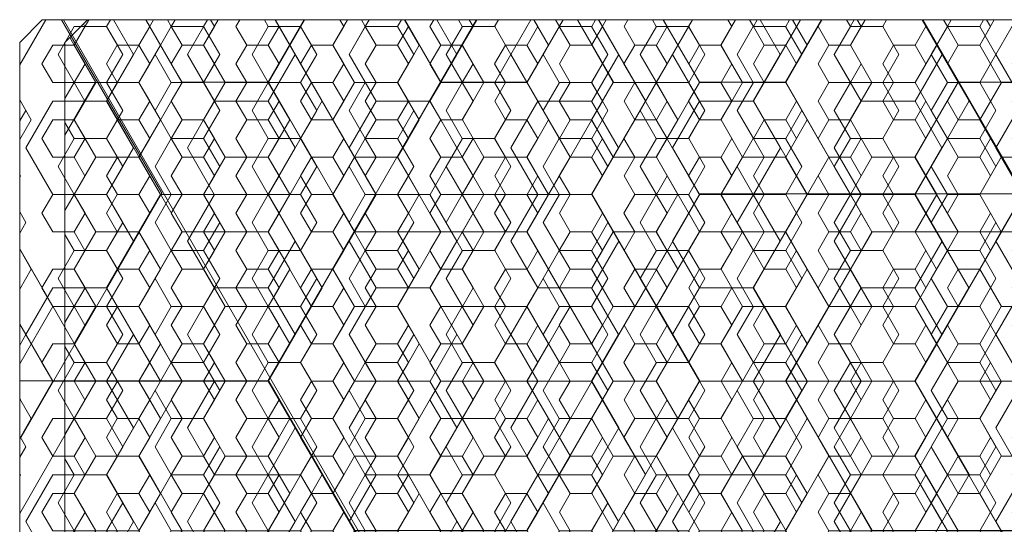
# Model space of a CAD drawing. Header units: inches. Extents: x -96941 to 10978768, y -673 to 1070890.
# Tile 247 of 256: x 65803 to 65824, y 3643 to 3654. Entities that reach past the tile are written whole.
import ezdxf
from ezdxf import colors
from ezdxf.entities.mleader import LeaderData, LeaderLine
from ezdxf.math import Vec2, Vec3

# ---------------------------------------------------------------- set-up
doc = ezdxf.new("R2010")
doc.units = ezdxf.units.IN
for name, color, linetype, lineweight in [('_MB_izolacje_0.09', 132, 'Continuous', 9), ('_MB_kreskowanie_izolacje_0.09', 136, 'Continuous', 9), ('_MB_kreskowanie_izolacje_0.09 @ 1', 136, 'Continuous', 9), ('_MB_kreskowanie_izolacje_0.09 @ 1.5', 136, 'Continuous', 9), ('_MB_kreskowanie_izolacje_0.09 @ 10', 136, 'Continuous', 9), ('_MB_kreskowanie_izolacje_0.09 @ 100', 136, 'Continuous', 9), ('_MB_kreskowanie_izolacje_0.09 @ 2', 136, 'Continuous', 9), ('_MB_kreskowanie_izolacje_0.09 @ 2.5', 136, 'Continuous', 9), ('_MB_kreskowanie_izolacje_0.09 @ 20', 136, 'Continuous', 9), ('_MB_kreskowanie_izolacje_0.09 @ 25', 136, 'Continuous', 9), ('_MB_kreskowanie_izolacje_0.09 @ 4', 136, 'Continuous', 9), ('_MB_kreskowanie_izolacje_0.09 @ 5', 136, 'Continuous', 9), ('_MB_kreskowanie_izolacje_0.09 @ 50', 136, 'Continuous', 9), ('_MB_kreskowanie_izolacje_0.09 @ 8', 136, 'Continuous', 9)]:
    doc.layers.add(name, color=color, linetype=linetype, lineweight=lineweight)
doc.layers.add('_MB_pomocnicze_niedrukowane', color=220, linetype='Continuous', lineweight=0, plot=False)
doc.styles.add('_MB_Calibri_Light_2.5', font='calibril.ttf', dxfattribs={"height": 2.5})
pattern_1 = [(0, (0, 0), (0, 0.8248891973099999), [0.47625, -0.9524999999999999]), (120, (0, 0), (-0.7143750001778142, -0.4124445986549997), [0.4762499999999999, -0.9524999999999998]), (59.99999999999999, (0.47625, 0), (-0.7143750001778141, 0.412444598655), [0.47625, -0.9524999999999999])]
pattern_2 = [(0, (0, 0), (0, 6.599113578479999), [3.81, -7.619999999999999]), (120, (0, 0), (-5.715000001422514, -3.299556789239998), [3.809999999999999, -7.619999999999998]), (59.99999999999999, (3.81, 0), (-5.715000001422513, 3.29955678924), [3.81, -7.619999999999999])]
pattern_3 = [(0, (0, 0), (0, 8.2488919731), [4.762499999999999, -9.524999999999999]), (120, (0, 0), (-7.143750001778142, -4.124445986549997), [4.762499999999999, -9.524999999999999]), (59.99999999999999, (4.762499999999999, 0), (-7.143750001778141, 4.12444598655), [4.762499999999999, -9.524999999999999])]
pattern_4 = [(0, (0, 0), (0, 16.4977839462), [9.524999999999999, -19.05]), (120, (0, 0), (-14.28750000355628, -8.248891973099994), [9.524999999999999, -19.05]), (59.99999999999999, (9.524999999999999, 0), (-14.28750000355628, 8.2488919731), [9.524999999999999, -19.05])]
pattern_5 = [(0, (0, 0), (0, 20.62222993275), [11.90625, -23.8125]), (120, (0, 0), (-17.85937500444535, -10.31111496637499), [11.90625, -23.8125]), (59.99999999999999, (11.90625, 0), (-17.85937500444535, 10.311114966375), [11.90625, -23.8125])]
pattern_6 = [(0, (0, 0), (0, 41.24445986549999), [23.8125, -47.62499999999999]), (120, (0, 0), (-35.71875000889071, -20.62222993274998), [23.8125, -47.62499999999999]), (59.99999999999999, (23.8125, 0), (-35.7187500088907, 20.62222993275), [23.8125, -47.625])]
pattern_7 = [(0, (0, 0), (0, 82.48891973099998), [47.62499999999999, -95.24999999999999]), (120, (0, 0), (-71.43750001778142, -41.24445986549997), [47.62499999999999, -95.24999999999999]), (59.99999999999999, (47.62499999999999, 0), (-71.4375000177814, 41.2444598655), [47.625, -95.25])]
pattern_8 = [(0, (0, 0), (0, 1.237333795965), [0.714375, -1.42875]), (120, (0, 0), (-1.071562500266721, -0.6186668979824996), [0.7143749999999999, -1.42875]), (59.99999999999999, (0.714375, 0), (-1.071562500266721, 0.6186668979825), [0.714375, -1.42875])]
pattern_9 = [(0, (0, 0), (0, 1.64977839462), [0.9524999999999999, -1.905]), (120, (0, 0), (-1.428750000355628, -0.8248891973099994), [0.9524999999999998, -1.905]), (59.99999999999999, (0.9524999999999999, 0), (-1.428750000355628, 0.82488919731), [0.9524999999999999, -1.905])]
pattern_10 = [(0, (0, 0), (0, 2.062222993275), [1.190625, -2.38125]), (120, (0, 0), (-1.785937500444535, -1.031111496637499), [1.190625, -2.38125]), (59.99999999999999, (1.190625, 0), (-1.785937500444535, 1.0311114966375), [1.190625, -2.38125])]
pattern_11 = [(0, (0, 0), (0, 3.29955678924), [1.905, -3.81]), (120, (0, 0), (-2.857500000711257, -1.649778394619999), [1.905, -3.809999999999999]), (59.99999999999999, (1.905, 0), (-2.857500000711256, 1.64977839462), [1.905, -3.81])]
pattern_12 = [(0, (0, 0), (0, 4.12444598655), [2.38125, -4.762499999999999]), (120, (0, 0), (-3.571875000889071, -2.062222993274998), [2.38125, -4.762499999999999]), (59.99999999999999, (2.38125, 0), (-3.571875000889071, 2.062222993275), [2.38125, -4.762499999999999])]

# ---------------------------------------------------------------- blocks, each defined once
blk = doc.blocks.new('_None')
blk = doc.blocks.new('*U3047')
at = {"layer": '_MB_kreskowanie_izolacje_0.09 @ 1'}
h = blk.add_hatch(dxfattribs=at)
h.set_pattern_fill('HEX', color=256, scale=0.15)
h.set_pattern_definition(pattern_1)
h.paths.add_polyline_path([(10.50000000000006, 0), (11.00000000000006, 0.4999999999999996), (11.00000000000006, 16.49999999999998), (10.50000000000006, 16.99999999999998), (-10.49999999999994, 16.99999999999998), (-10.99999999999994, 16.49999999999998), (-10.99999999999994, 0.4999999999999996), (-10.49999999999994, 0)])
at = {"layer": '_MB_kreskowanie_izolacje_0.09 @ 1.5'}
h = blk.add_hatch(dxfattribs=at)
h.set_pattern_fill('HEX', color=256, scale=0.15)
h.set_pattern_definition(pattern_8)
h.paths.add_polyline_path([(10.50000000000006, 0), (11.00000000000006, 0.4999999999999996), (11.00000000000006, 16.49999999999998), (10.50000000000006, 16.99999999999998), (-10.49999999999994, 16.99999999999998), (-10.99999999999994, 16.49999999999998), (-10.99999999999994, 0.4999999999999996), (-10.49999999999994, 0)])
at = {"layer": '_MB_kreskowanie_izolacje_0.09 @ 10'}
h = blk.add_hatch(dxfattribs=at)
h.set_pattern_fill('HEX', color=256, scale=0.15)
h.set_pattern_definition(pattern_3)
h.paths.add_polyline_path([(10.50000000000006, 0), (11.00000000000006, 0.4999999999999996), (11.00000000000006, 16.49999999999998), (10.50000000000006, 16.99999999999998), (-10.49999999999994, 16.99999999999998), (-10.99999999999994, 16.49999999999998), (-10.99999999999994, 0.4999999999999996), (-10.49999999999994, 0)])
at = {"layer": '_MB_kreskowanie_izolacje_0.09 @ 100'}
h = blk.add_hatch(dxfattribs=at)
h.set_pattern_fill('HEX', color=256, scale=0.15)
h.set_pattern_definition(pattern_7)
h.paths.add_polyline_path([(10.50000000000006, 0), (11.00000000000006, 0.4999999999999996), (11.00000000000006, 16.49999999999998), (10.50000000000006, 16.99999999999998), (-10.49999999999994, 16.99999999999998), (-10.99999999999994, 16.49999999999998), (-10.99999999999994, 0.4999999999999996), (-10.49999999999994, 0)])
at = {"layer": '_MB_kreskowanie_izolacje_0.09 @ 2'}
h = blk.add_hatch(dxfattribs=at)
h.set_pattern_fill('HEX', color=256, scale=0.15)
h.set_pattern_definition(pattern_9)
h.paths.add_polyline_path([(10.50000000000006, 0), (11.00000000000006, 0.4999999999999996), (11.00000000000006, 16.49999999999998), (10.50000000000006, 16.99999999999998), (-10.49999999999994, 16.99999999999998), (-10.99999999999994, 16.49999999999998), (-10.99999999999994, 0.4999999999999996), (-10.49999999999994, 0)])
at = {"layer": '_MB_kreskowanie_izolacje_0.09 @ 2.5'}
h = blk.add_hatch(dxfattribs=at)
h.set_pattern_fill('HEX', color=256, scale=0.15)
h.set_pattern_definition(pattern_10)
h.paths.add_polyline_path([(10.50000000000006, 0), (11.00000000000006, 0.4999999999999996), (11.00000000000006, 16.49999999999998), (10.50000000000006, 16.99999999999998), (-10.49999999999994, 16.99999999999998), (-10.99999999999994, 16.49999999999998), (-10.99999999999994, 0.4999999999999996), (-10.49999999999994, 0)])
at = {"layer": '_MB_kreskowanie_izolacje_0.09 @ 20'}
h = blk.add_hatch(dxfattribs=at)
h.set_pattern_fill('HEX', color=256, scale=0.15)
h.set_pattern_definition(pattern_4)
h.paths.add_polyline_path([(10.50000000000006, 0), (11.00000000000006, 0.4999999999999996), (11.00000000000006, 16.49999999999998), (10.50000000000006, 16.99999999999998), (-10.49999999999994, 16.99999999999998), (-10.99999999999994, 16.49999999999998), (-10.99999999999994, 0.4999999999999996), (-10.49999999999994, 0)])
at = {"layer": '_MB_kreskowanie_izolacje_0.09 @ 25'}
h = blk.add_hatch(dxfattribs=at)
h.set_pattern_fill('HEX', color=256, scale=0.15)
h.set_pattern_definition(pattern_5)
h.paths.add_polyline_path([(10.50000000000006, 0), (11.00000000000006, 0.4999999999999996), (11.00000000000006, 16.49999999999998), (10.50000000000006, 16.99999999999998), (-10.49999999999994, 16.99999999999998), (-10.99999999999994, 16.49999999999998), (-10.99999999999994, 0.4999999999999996), (-10.49999999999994, 0)])
at = {"layer": '_MB_kreskowanie_izolacje_0.09 @ 4'}
h = blk.add_hatch(dxfattribs=at)
h.set_pattern_fill('HEX', color=256, scale=0.15)
h.set_pattern_definition(pattern_11)
h.paths.add_polyline_path([(10.50000000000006, 0), (11.00000000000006, 0.4999999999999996), (11.00000000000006, 16.49999999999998), (10.50000000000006, 16.99999999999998), (-10.49999999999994, 16.99999999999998), (-10.99999999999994, 16.49999999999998), (-10.99999999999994, 0.4999999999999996), (-10.49999999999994, 0)])
at = {"layer": '_MB_kreskowanie_izolacje_0.09 @ 5'}
h = blk.add_hatch(dxfattribs=at)
h.set_pattern_fill('HEX', color=256, scale=0.15)
h.set_pattern_definition(pattern_12)
h.paths.add_polyline_path([(10.50000000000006, 0), (11.00000000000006, 0.4999999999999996), (11.00000000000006, 16.49999999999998), (10.50000000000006, 16.99999999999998), (-10.49999999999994, 16.99999999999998), (-10.99999999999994, 16.49999999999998), (-10.99999999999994, 0.4999999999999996), (-10.49999999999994, 0)])
at = {"layer": '_MB_kreskowanie_izolacje_0.09 @ 50'}
h = blk.add_hatch(dxfattribs=at)
h.set_pattern_fill('HEX', color=256, scale=0.15)
h.set_pattern_definition(pattern_6)
h.paths.add_polyline_path([(10.50000000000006, 0), (11.00000000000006, 0.4999999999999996), (11.00000000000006, 16.49999999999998), (10.50000000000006, 16.99999999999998), (-10.49999999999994, 16.99999999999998), (-10.99999999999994, 16.49999999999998), (-10.99999999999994, 0.4999999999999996), (-10.49999999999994, 0)])
at = {"layer": '_MB_kreskowanie_izolacje_0.09 @ 8'}
h = blk.add_hatch(dxfattribs=at)
h.set_pattern_fill('HEX', color=256, scale=0.15)
h.set_pattern_definition(pattern_2)
h.paths.add_polyline_path([(10.50000000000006, 0), (11.00000000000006, 0.4999999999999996), (11.00000000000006, 16.49999999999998), (10.50000000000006, 16.99999999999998), (-10.49999999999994, 16.99999999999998), (-10.99999999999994, 16.49999999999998), (-10.99999999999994, 0.4999999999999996), (-10.49999999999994, 0)])
blk = doc.blocks.new('-120644_22mm')
at = {"layer": '_MB_izolacje_0.09'}
blk.add_lwpolyline([(10.50000000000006, 0), (-10.49999999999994, 0), (-10.99999999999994, 0.5), (-10.99999999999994, 16.49999999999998), (-10.49999999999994, 16.99999999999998), (10.50000000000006, 16.99999999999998), (11.00000000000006, 16.49999999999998), (11.00000000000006, 0.5)], close=True, dxfattribs=at)
at = {"layer": '_MB_kreskowanie_izolacje_0.09', "lineweight": 30}
blk.add_blockref('*U3047', (0, 0), dxfattribs=at)
blk = doc.blocks.new('*U513')
at = {"color": 1}
blk.add_blockref('-120644_22mm', (0, 0), dxfattribs=at)
blk = doc.blocks.new('*U3035')
at = {"layer": '_MB_kreskowanie_izolacje_0.09 @ 1'}
h = blk.add_hatch(dxfattribs=at)
h.set_pattern_fill('HEX', color=256, scale=0.15)
h.set_pattern_definition(pattern_1)
h.paths.add_polyline_path([(11.00000000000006, 0), (11.50000000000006, 0.4999999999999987), (11.50000000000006, 16.49999999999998), (11.00000000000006, 16.99999999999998), (-10.99999999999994, 16.99999999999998), (-11.49999999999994, 16.49999999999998), (-11.49999999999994, 0.5), (-10.99999999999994, 0)])
at = {"layer": '_MB_kreskowanie_izolacje_0.09 @ 1.5'}
h = blk.add_hatch(dxfattribs=at)
h.set_pattern_fill('HEX', color=256, scale=0.15)
h.set_pattern_definition(pattern_8)
h.paths.add_polyline_path([(11.00000000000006, 0), (11.50000000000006, 0.4999999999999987), (11.50000000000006, 16.49999999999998), (11.00000000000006, 16.99999999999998), (-10.99999999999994, 16.99999999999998), (-11.49999999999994, 16.49999999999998), (-11.49999999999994, 0.5), (-10.99999999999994, 0)])
at = {"layer": '_MB_kreskowanie_izolacje_0.09 @ 10'}
h = blk.add_hatch(dxfattribs=at)
h.set_pattern_fill('HEX', color=256, scale=0.15)
h.set_pattern_definition(pattern_3)
h.paths.add_polyline_path([(11.00000000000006, 0), (11.50000000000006, 0.4999999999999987), (11.50000000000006, 16.49999999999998), (11.00000000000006, 16.99999999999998), (-10.99999999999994, 16.99999999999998), (-11.49999999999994, 16.49999999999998), (-11.49999999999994, 0.5), (-10.99999999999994, 0)])
at = {"layer": '_MB_kreskowanie_izolacje_0.09 @ 100'}
h = blk.add_hatch(dxfattribs=at)
h.set_pattern_fill('HEX', color=256, scale=0.15)
h.set_pattern_definition(pattern_7)
h.paths.add_polyline_path([(11.00000000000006, 0), (11.50000000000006, 0.4999999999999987), (11.50000000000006, 16.49999999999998), (11.00000000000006, 16.99999999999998), (-10.99999999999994, 16.99999999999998), (-11.49999999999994, 16.49999999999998), (-11.49999999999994, 0.5), (-10.99999999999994, 0)])
at = {"layer": '_MB_kreskowanie_izolacje_0.09 @ 2'}
h = blk.add_hatch(dxfattribs=at)
h.set_pattern_fill('HEX', color=256, scale=0.15)
h.set_pattern_definition(pattern_9)
h.paths.add_polyline_path([(11.00000000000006, 0), (11.50000000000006, 0.4999999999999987), (11.50000000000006, 16.49999999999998), (11.00000000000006, 16.99999999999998), (-10.99999999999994, 16.99999999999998), (-11.49999999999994, 16.49999999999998), (-11.49999999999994, 0.5), (-10.99999999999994, 0)])
at = {"layer": '_MB_kreskowanie_izolacje_0.09 @ 2.5'}
h = blk.add_hatch(dxfattribs=at)
h.set_pattern_fill('HEX', color=256, scale=0.15)
h.set_pattern_definition(pattern_10)
h.paths.add_polyline_path([(11.00000000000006, 0), (11.50000000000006, 0.4999999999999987), (11.50000000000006, 16.49999999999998), (11.00000000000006, 16.99999999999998), (-10.99999999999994, 16.99999999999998), (-11.49999999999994, 16.49999999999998), (-11.49999999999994, 0.5), (-10.99999999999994, 0)])
at = {"layer": '_MB_kreskowanie_izolacje_0.09 @ 20'}
h = blk.add_hatch(dxfattribs=at)
h.set_pattern_fill('HEX', color=256, scale=0.15)
h.set_pattern_definition(pattern_4)
h.paths.add_polyline_path([(11.00000000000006, 0), (11.50000000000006, 0.4999999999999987), (11.50000000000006, 16.49999999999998), (11.00000000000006, 16.99999999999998), (-10.99999999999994, 16.99999999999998), (-11.49999999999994, 16.49999999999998), (-11.49999999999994, 0.5), (-10.99999999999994, 0)])
at = {"layer": '_MB_kreskowanie_izolacje_0.09 @ 25'}
h = blk.add_hatch(dxfattribs=at)
h.set_pattern_fill('HEX', color=256, scale=0.15)
h.set_pattern_definition(pattern_5)
h.paths.add_polyline_path([(11.00000000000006, 0), (11.50000000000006, 0.4999999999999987), (11.50000000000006, 16.49999999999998), (11.00000000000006, 16.99999999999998), (-10.99999999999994, 16.99999999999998), (-11.49999999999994, 16.49999999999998), (-11.49999999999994, 0.5), (-10.99999999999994, 0)])
at = {"layer": '_MB_kreskowanie_izolacje_0.09 @ 4'}
h = blk.add_hatch(dxfattribs=at)
h.set_pattern_fill('HEX', color=256, scale=0.15)
h.set_pattern_definition(pattern_11)
h.paths.add_polyline_path([(11.00000000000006, 0), (11.50000000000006, 0.4999999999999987), (11.50000000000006, 16.49999999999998), (11.00000000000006, 16.99999999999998), (-10.99999999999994, 16.99999999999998), (-11.49999999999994, 16.49999999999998), (-11.49999999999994, 0.5), (-10.99999999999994, 0)])
at = {"layer": '_MB_kreskowanie_izolacje_0.09 @ 5'}
h = blk.add_hatch(dxfattribs=at)
h.set_pattern_fill('HEX', color=256, scale=0.15)
h.set_pattern_definition(pattern_12)
h.paths.add_polyline_path([(11.00000000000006, 0), (11.50000000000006, 0.4999999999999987), (11.50000000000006, 16.49999999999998), (11.00000000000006, 16.99999999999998), (-10.99999999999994, 16.99999999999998), (-11.49999999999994, 16.49999999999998), (-11.49999999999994, 0.5), (-10.99999999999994, 0)])
at = {"layer": '_MB_kreskowanie_izolacje_0.09 @ 50'}
h = blk.add_hatch(dxfattribs=at)
h.set_pattern_fill('HEX', color=256, scale=0.15)
h.set_pattern_definition(pattern_6)
h.paths.add_polyline_path([(11.00000000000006, 0), (11.50000000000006, 0.4999999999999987), (11.50000000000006, 16.49999999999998), (11.00000000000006, 16.99999999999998), (-10.99999999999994, 16.99999999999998), (-11.49999999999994, 16.49999999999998), (-11.49999999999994, 0.5), (-10.99999999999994, 0)])
at = {"layer": '_MB_kreskowanie_izolacje_0.09 @ 8'}
h = blk.add_hatch(dxfattribs=at)
h.set_pattern_fill('HEX', color=256, scale=0.15)
h.set_pattern_definition(pattern_2)
h.paths.add_polyline_path([(11.00000000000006, 0), (11.50000000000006, 0.4999999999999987), (11.50000000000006, 16.49999999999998), (11.00000000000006, 16.99999999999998), (-10.99999999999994, 16.99999999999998), (-11.49999999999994, 16.49999999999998), (-11.49999999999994, 0.5), (-10.99999999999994, 0)])
blk = doc.blocks.new('-120644_23mm')
at = {"layer": '_MB_izolacje_0.09'}
blk.add_lwpolyline([(11.00000000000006, 0), (-10.99999999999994, 0), (-11.49999999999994, 0.5), (-11.49999999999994, 16.49999999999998), (-10.99999999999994, 16.99999999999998), (11.00000000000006, 16.99999999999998), (11.50000000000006, 16.49999999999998), (11.50000000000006, 0.5)], close=True, dxfattribs=at)
at = {"layer": '_MB_kreskowanie_izolacje_0.09', "lineweight": 30}
blk.add_blockref('*U3035', (0, 0), dxfattribs=at)
blk = doc.blocks.new('*U514')
blk.add_blockref('-120644_23mm', (0, 0))
blk = doc.blocks.new('-009104')
at = {"layer": '_MB_pomocnicze_niedrukowane'}
ml = blk.add_multileader_mtext('Standard', dxfattribs=at)
ml.set_content('{\\C256;009104}', color=40, style='_MB_Calibri_Light_2.5')
ml.set_leader_properties(color=256, linetype='ByLayer', lineweight=-1)
ml.set_arrow_properties(name='NONE')
ml.build(insert=Vec2(0, 0))
ml.multileader.update_dxf_attribs({"text_left_attachment_type": 4, "text_right_attachment_type": 0, "dogleg_length": 0, "arrow_head_size": 5, "scale": 2})
ctx = ml.context
ctx.base_point, ctx.scale, ctx.char_height, ctx.arrow_head_size, ctx.landing_gap_size, ctx.plane_origin, ctx.plane_x_axis, ctx.plane_y_axis = Vec3(-8.900091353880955, 25.57307692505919), 2, 2, 5, 1, Vec3(-3.90090073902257, 34.25000000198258), Vec3(5.51091059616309e-16, 1), Vec3(-1, 5.51091059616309e-16)
ctx.left_attachment, ctx.right_attachment = 4, 0
notes = []
notes.append((ctx, [(0, (1, 1, 0), (-8.900091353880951, 31.25000000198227), (5.51091059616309e-16, 1), 0, [(0, [(-3.900900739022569, 31.25000000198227)], 0, [])])]))
ctx.mtext.insert, ctx.mtext.text_direction, ctx.mtext.rotation, ctx.mtext.width, ctx.mtext.line_spacing_factor, ctx.mtext.flow_direction = Vec3(-11.94316827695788, 26.57307692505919), Vec3(5.51091059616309e-16, 1), 1.570796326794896, 8.958944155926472, 0.3, 5
for ctx, leaders in notes:
    for number, flags, end, landing, length, lines in leaders:
        leader = LeaderData()
        leader.index, (leader.has_last_leader_line, leader.has_dogleg_vector, leader.attachment_direction) = number, flags
        leader.last_leader_point, leader.dogleg_vector, leader.dogleg_length = Vec3(end), Vec3(landing), length
        for number, points, colour, breaks in lines:
            line = LeaderLine()
            line.index, line.vertices, line.color, line.breaks = number, Vec3.list(points), colors.encode_raw_color(colour), breaks
            leader.lines.append(line)
        ctx.leaders.append(leader)
blk = doc.blocks.new('-K718622X')
at = {"color": 1, "rotation": 90}
blk.add_blockref('-009104', (-21.59999999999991, 8.900000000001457), dxfattribs=at)
blk = doc.blocks.new('*U501')
at = {"color": 1}
blk.add_blockref('-K718622X', (0, 0), dxfattribs=at)
at = {"color": 1, "rotation": 270}
blk.add_blockref('*U513', (-63.24999999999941, -6.000661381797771), dxfattribs=at)
at = {"color": 1, "xscale": -1, "rotation": 90}
blk.add_blockref('*U514', (-46.24999999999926, -6.500932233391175), dxfattribs=at)

msp = doc.modelspace()

# ---------------------------------------------------------------- block references
at = {"color": 14, "true_color": 0xa30000, "xscale": -1, "rotation": 270}
msp.add_blockref('*U501', (65820.73482902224, 3700.244182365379), dxfattribs=at)

doc.saveas('drawing.dxf')
